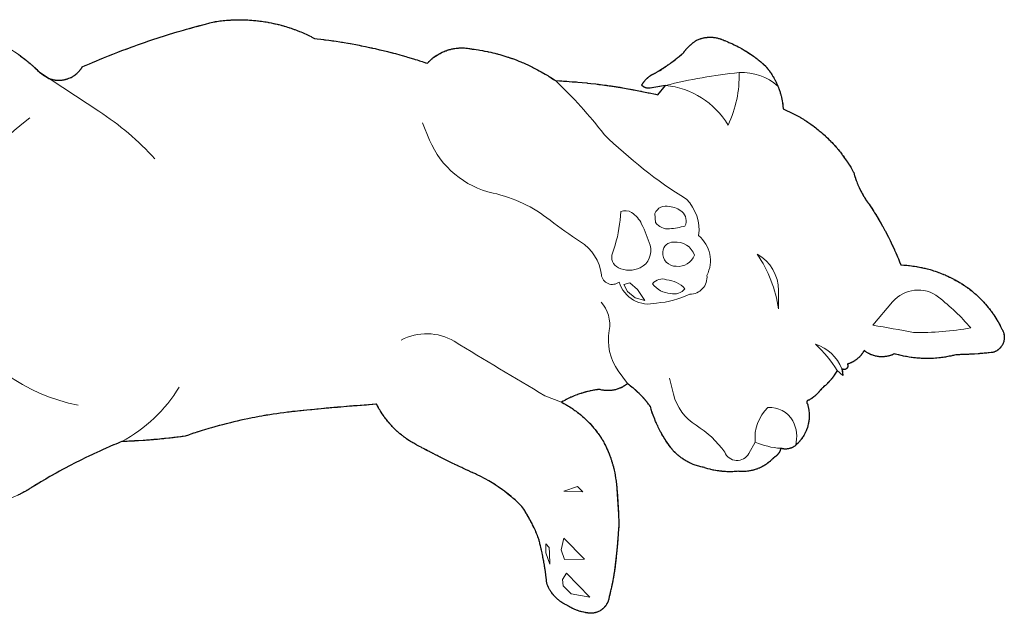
# Model space of a CAD drawing. Header units: millimetres. Extents: x 488786 to 747986, y 25193 to 95000.
# Tile 119 of 127: x 584111 to 584543, y 90620 to 90881. Entities that reach past the tile are written whole.
import ezdxf

# ---------------------------------------------------------------- set-up
doc = ezdxf.new("R2010")
doc.units = ezdxf.units.MM
doc.layers.add('6. FUR1', color=181, linetype='Continuous')
doc.layers.add('7. FUR2', color=241, linetype='Continuous', lineweight=5)

# ---------------------------------------------------------------- blocks, each defined once
blk = doc.blocks.new('YUHIHA_Accessory_Person_WithDog_A_Plan')
at = {"layer": '6. FUR1'}
blk.add_lwpolyline([(143.22, 81.72), (143.64, 81.42), (143.74, 81.35), (143.84, 81.27), (144.25, 80.97), (144.56, 80.74), (144.66, 80.67), (145.07, 80.36), (145.67, 79.89), (146.47, 79.26), (147.06, 78.78), (147.16, 78.7), (147.45, 78.45), (148.04, 77.96), (148.61, 77.46), (148.9, 77.21), (148.99, 77.13), (149.19, 76.96), (149.38, 76.79), (149.56, 76.62), (149.66, 76.53), (150.31, 75.93), (150.78, 75.49), (150.96, 75.32), (151.33, 74.97), (151.78, 74.52), (152.14, 74.16), (156.26, 71.47), (156.56, 71.35), (156.88, 71.24), (157.04, 71.19), (157.37, 71.09), (157.53, 71.05), (157.87, 70.97), (158.03, 70.93), (158.36, 70.86), (158.53, 70.83), (158.7, 70.8), (158.87, 70.77), (159.04, 70.75), (159.37, 70.71), (159.54, 70.69), (159.88, 70.67), (160.05, 70.66), (160.39, 70.65), (160.73, 70.64), (161.07, 70.65), (161.41, 70.67), (161.75, 70.7), (162.09, 70.73), (162.43, 70.78), (162.76, 70.84), (162.93, 70.87), (163.26, 70.94), (163.59, 71.02), (163.76, 71.06), (163.93, 71.11), (164.25, 71.2), (164.57, 71.31), (164.73, 71.37), (165.05, 71.49), (165.52, 71.69), (165.83, 71.83), (165.98, 71.91), (166.44, 72.14), (166.73, 72.31), (166.88, 72.4), (167.16, 72.58), (167.45, 72.77), (167.59, 72.87), (167.86, 73.07), (168.13, 73.28), (168.52, 73.61), (168.77, 73.84), (169.02, 74.07), (169.26, 74.31), (169.49, 74.56), (169.83, 74.95), (170.04, 75.21), (170.15, 75.35), (170.25, 75.48), (170.35, 75.62), (170.55, 75.9), (170.64, 76.04), (170.82, 76.33), (170.91, 76.47), (172.23, 77.06), (172.67, 77.25), (174, 77.83), (175.33, 78.4), (177.1, 79.15), (178.43, 79.71), (180.21, 80.45), (182.44, 81.35), (184.23, 82.07), (186.47, 82.94), (188.27, 83.63), (190.53, 84.48), (192.33, 85.15), (192.79, 85.31), (193.69, 85.64), (195.05, 86.13), (196.87, 86.77), (198.23, 87.25), (200.05, 87.87), (200.51, 88.02), (200.97, 88.18), (202.34, 88.64), (203.71, 89.09), (205.08, 89.53), (206.46, 89.97), (206.92, 90.12), (208.76, 90.69), (211.06, 91.4), (212.45, 91.81), (214.29, 92.36), (215.22, 92.62), (216.61, 93.02), (218.46, 93.54), (220.32, 94.05), (221.72, 94.42), (223.11, 94.79), (224.98, 95.28), (226.85, 95.75), (228.72, 96.21), (229.18, 96.32), (229.88, 96.43), (230.58, 96.53), (231.27, 96.62), (231.62, 96.66), (231.97, 96.7), (232.67, 96.78), (233.37, 96.85), (234.07, 96.91), (234.42, 96.94), (235.12, 96.99), (235.82, 97.04), (236.17, 97.06), (236.88, 97.1), (237.23, 97.11), (237.93, 97.13), (238.63, 97.15), (238.99, 97.16), (239.69, 97.16), (240.39, 97.16), (240.74, 97.16), (241.44, 97.15), (241.8, 97.14), (242.5, 97.12), (243.2, 97.09), (243.55, 97.07), (244.25, 97.03), (244.96, 96.98), (245.31, 96.96), (246.01, 96.9), (246.36, 96.87), (247.06, 96.8), (247.76, 96.72), (248.11, 96.68), (248.8, 96.6), (249.5, 96.51), (250.2, 96.41), (250.89, 96.3), (251.58, 96.18), (252.28, 96.06), (252.62, 96), (253.66, 95.8), (254.69, 95.59), (255.38, 95.43), (256.4, 95.19), (256.75, 95.11), (257.09, 95.02), (258.11, 94.75), (258.45, 94.66), (259.12, 94.47), (259.46, 94.37), (260.13, 94.17), (260.81, 93.97), (261.48, 93.75), (261.81, 93.64), (262.48, 93.42), (263.14, 93.19), (263.8, 92.95), (264.13, 92.83), (264.79, 92.58), (265.12, 92.46), (266.1, 92.07), (266.75, 91.8), (267.4, 91.53), (268.04, 91.25), (268.37, 91.1), (269, 90.81), (269.64, 90.52), (270.59, 90.06), (271.22, 89.75), (271.54, 89.59), (272.16, 89.27), (272.78, 88.94), (273.96, 88.81), (275.54, 88.62), (276.72, 88.47), (277.11, 88.42), (277.5, 88.37), (279.07, 88.16), (280.64, 87.94), (282.21, 87.71), (283.77, 87.47), (284.56, 87.34), (284.95, 87.28), (285.73, 87.15), (287.29, 86.89), (289.24, 86.54), (290.8, 86.26), (292.36, 85.96), (293.13, 85.8), (295.07, 85.41), (296.24, 85.17), (297.4, 84.92), (297.79, 84.83), (298.17, 84.75), (299.33, 84.49), (301.26, 84.04), (302.8, 83.67), (304.73, 83.2), (306.26, 82.81), (307.41, 82.51), (308.18, 82.3), (310.09, 81.79), (311.23, 81.47), (312.76, 81.03), (313.52, 80.81), (315.04, 80.36), (316.55, 79.9), (316.93, 79.79), (317.69, 79.55), (318.44, 79.31), (318.82, 79.2), (319.95, 78.83), (320.71, 78.59), (321.08, 78.47), (321.46, 78.34), (322.21, 78.09), (322.44, 78.34), (322.67, 78.58), (322.91, 78.82), (323.15, 79.06), (323.51, 79.41), (324.02, 79.86), (324.28, 80.08), (324.53, 80.29), (324.67, 80.4), (325.07, 80.71), (325.34, 80.91), (325.75, 81.2), (326.03, 81.39), (326.45, 81.67), (326.74, 81.85), (326.88, 81.93), (327.32, 82.19), (327.62, 82.35), (327.77, 82.43), (328.22, 82.66), (328.52, 82.81), (328.83, 82.96), (329.13, 83.1), (329.6, 83.29), (330.07, 83.48), (330.38, 83.6), (330.86, 83.77), (331.34, 83.92), (331.51, 83.97), (331.83, 84.06), (331.99, 84.11), (332.32, 84.19), (332.64, 84.27), (332.98, 84.35), (333.47, 84.45), (333.8, 84.51), (334.3, 84.6), (334.8, 84.67), (334.97, 84.69), (335.47, 84.74), (335.81, 84.77), (336.15, 84.79), (336.48, 84.81), (336.82, 84.82), (337.16, 84.82), (337.5, 84.82), (338, 84.82), (338.17, 84.81), (338.34, 84.8), (338.51, 84.79), (339.01, 84.76), (339.18, 84.74), (339.35, 84.73), (339.68, 84.69), (339.85, 84.67), (340.35, 84.6), (340.69, 84.55), (341.18, 84.46), (341.51, 84.4), (341.84, 84.32), (342.76, 84.21), (343.67, 84.08), (344.59, 83.94), (345.19, 83.84), (346.41, 83.63), (347.32, 83.46), (348.52, 83.22), (348.83, 83.16), (350.03, 82.89), (350.93, 82.68), (351.83, 82.46), (352.72, 82.23), (353.02, 82.15), (353.32, 82.07), (353.91, 81.91), (354.8, 81.65), (355.68, 81.39), (356.56, 81.12), (357.44, 80.83), (357.74, 80.73), (358.32, 80.54), (359.19, 80.24), (359.48, 80.13), (360.35, 79.82), (361.5, 79.38), (362.36, 79.04), (363.21, 78.69), (363.78, 78.45), (364.35, 78.21), (365.2, 77.84), (366.32, 77.33), (366.88, 77.07), (367.43, 76.81), (368.26, 76.4), (368.81, 76.12), (369.36, 75.84), (369.91, 75.56), (370.45, 75.27), (371.26, 74.83), (372.07, 74.38), (372.87, 73.93), (373.14, 73.77), (373.93, 73.3), (374.46, 72.98), (374.99, 72.66), (375.51, 72.34), (375.77, 72.17), (376.03, 72.01), (376.54, 71.67), (377.06, 71.33), (377.57, 70.99), (378.08, 70.65), (378.34, 70.47), (380.11, 70.39), (381.88, 70.29), (383.29, 70.2), (384.36, 70.13), (385.77, 70.02), (386.48, 69.97), (387.54, 69.88), (388.24, 69.82), (390.01, 69.66), (392.13, 69.46), (392.48, 69.42), (393.89, 69.27), (396.01, 69.03), (396.71, 68.94), (397.06, 68.9), (397.41, 68.85), (398.12, 68.77), (399.88, 68.54), (400.58, 68.44), (400.93, 68.39), (401.28, 68.34), (401.98, 68.24), (402.69, 68.14), (403.04, 68.09), (403.39, 68.04), (404.09, 67.93), (405.84, 67.66), (406.54, 67.55), (406.89, 67.49), (408.64, 67.2), (409.34, 67.08), (410.04, 66.95), (411.78, 66.64), (412.48, 66.51), (413.53, 66.31), (414.22, 66.17), (415.61, 65.9), (415.96, 65.83), (416.31, 65.76), (417.7, 65.47), (419.08, 65.17), (419.43, 65.1), (420.12, 64.95), (421.51, 64.64), (422.2, 64.48), (423.23, 64.24), (426.65, 68.35), (419.77, 67.18), (419.65, 67.17), (419.4, 67.14), (419.33, 67.14), (419.24, 67.14), (419.21, 67.14), (419.15, 67.14), (419.12, 67.14), (419.02, 67.14), (418.83, 67.15), (418.71, 67.17), (418.58, 67.18), (418.37, 67.22), (418.21, 67.26), (418, 67.32), (417.83, 67.38), (417.68, 67.44), (417.65, 67.45), (417.53, 67.5), (417.45, 67.54), (417.42, 67.55), (417.34, 67.6), (417.25, 67.64), (417.23, 67.66), (417.2, 67.68), (417.12, 67.72), (416.99, 67.81), (416.91, 67.86), (416.88, 67.88), (416.81, 67.94), (416.78, 67.96), (416.68, 68.03), (416.61, 68.1), (416.45, 68.24), (416.41, 68.29), (416.36, 68.33), (416.27, 68.43), (416.21, 68.5), (416.27, 68.61), (416.37, 68.77), (416.43, 68.88), (416.56, 69.09), (416.59, 69.14), (416.62, 69.2), (416.9, 69.61), (416.97, 69.71), (417.08, 69.86), (417.12, 69.92), (417.2, 70.01), (417.31, 70.16), (417.39, 70.26), (417.51, 70.4), (417.54, 70.45), (417.75, 70.69), (417.91, 70.87), (418.04, 71.01), (418.31, 71.28), (418.62, 71.58), (418.86, 71.78), (419, 71.91), (419.1, 71.98), (419.19, 72.06), (419.34, 72.18), (419.64, 72.4), (419.74, 72.48), (419.79, 72.51), (419.89, 72.58), (419.94, 72.62), (420.15, 72.76), (420.31, 72.86), (420.52, 72.99), (420.68, 73.08), (420.74, 73.11), (420.85, 73.17), (421.12, 73.32), (421.23, 73.38), (421.46, 73.49), (421.68, 73.59), (421.74, 73.62), (421.91, 73.69), (422.03, 73.74), (422.34, 73.92), (422.55, 74.04), (422.86, 74.22), (422.96, 74.28), (423.27, 74.47), (423.48, 74.59), (423.58, 74.65), (423.68, 74.71), (423.88, 74.84), (424.09, 74.96), (424.8, 75.41), (425.11, 75.6), (425.51, 75.86), (426.21, 76.32), (426.41, 76.45), (426.71, 76.65), (427.01, 76.86), (427.11, 76.92), (427.21, 76.99), (427.31, 77.06), (427.6, 77.26), (427.7, 77.33), (428.09, 77.61), (428.19, 77.68), (428.48, 77.88), (428.77, 78.1), (428.87, 78.17), (429.55, 78.66), (430.22, 79.17), (430.79, 79.61), (431.07, 79.83), (431.26, 79.98), (431.63, 80.28), (431.72, 80.36), (431.82, 80.43), (432.19, 80.73), (432.65, 81.12), (433.57, 81.89), (433.84, 82.13), (433.93, 82.21), (434.02, 82.29), (434.47, 82.68), (434.69, 82.99), (434.73, 83.04), (434.88, 83.24), (435.11, 83.54), (435.19, 83.63), (435.23, 83.68), (435.51, 84.02), (435.59, 84.12), (435.88, 84.45), (436.01, 84.59), (436.09, 84.68), (436.27, 84.86), (436.31, 84.91), (436.44, 85.05), (436.66, 85.27), (436.7, 85.31), (436.75, 85.36), (436.97, 85.58), (437.38, 85.97), (437.48, 86.05), (437.61, 86.18), (437.66, 86.22), (437.71, 86.26), (437.76, 86.3), (437.85, 86.38), (437.95, 86.46), (437.99, 86.51), (438.14, 86.63), (438.58, 86.98), (438.68, 87.06), (438.72, 87.1), (438.78, 87.14), (438.82, 87.18), (439.33, 87.55), (439.43, 87.62), (439.53, 87.7), (439.79, 87.88), (440.26, 88.19), (440.62, 88.35), (441.06, 88.53), (441.43, 88.67), (441.79, 88.8), (441.98, 88.86), (442.16, 88.92), (442.26, 88.94), (442.35, 88.97), (442.63, 89.05), (442.82, 89.1), (443.29, 89.21), (443.57, 89.26), (443.86, 89.32), (444.05, 89.35), (444.44, 89.4), (444.82, 89.45), (445.11, 89.47), (445.4, 89.49), (445.69, 89.5), (445.79, 89.51), (445.89, 89.51), (446.08, 89.51), (446.27, 89.51), (446.47, 89.51), (446.85, 89.5), (447.14, 89.48), (447.34, 89.47), (447.63, 89.44), (448.11, 89.39), (448.4, 89.34), (448.78, 89.28), (448.97, 89.24), (449.26, 89.18), (449.63, 89.09), (449.91, 89.01), (450.19, 88.93), (450.56, 88.82), (450.84, 88.72), (451.11, 88.63), (451.29, 88.56), (451.74, 88.37), (451.92, 88.29), (452.01, 88.25), (452.27, 88.13), (452.59, 88.01), (452.9, 87.89), (453.68, 87.57), (454, 87.44), (454.46, 87.24), (455.24, 86.9), (455.7, 86.69), (455.85, 86.62), (456.01, 86.55), (456.77, 86.19), (457.37, 85.89), (457.83, 85.66), (458.43, 85.35), (458.73, 85.2), (459.47, 84.79), (459.76, 84.63), (460.2, 84.38), (460.64, 84.12), (460.79, 84.04), (461.08, 83.87), (461.8, 83.43), (462.09, 83.25), (462.52, 82.98), (463.22, 82.52), (463.93, 82.05), (464.35, 81.76), (465.04, 81.28), (465.17, 81.18), (465.58, 80.88), (466.12, 80.48), (466.39, 80.27), (466.8, 79.96), (467.19, 79.65), (467.72, 79.23), (468.37, 78.69), (469.15, 78.04), (469.65, 77.59), (469.9, 77.37), (470.4, 76.91), (470.53, 76.8), (470.74, 76.55), (471.15, 76.06), (471.56, 75.56), (472.04, 74.92), (472.42, 74.4), (472.79, 73.87), (472.97, 73.6), (473.24, 73.2), (473.41, 72.93), (473.58, 72.65), (473.91, 72.1), (474.15, 71.68), (474.47, 71.12), (474.62, 70.84), (474.7, 70.69), (474.84, 70.41), (475.13, 69.83), (475.34, 69.39), (475.6, 68.81), (475.73, 68.51), (475.85, 68.22), (475.92, 68.07), (476.04, 67.77), (476.16, 67.47), (476.21, 67.32), (476.33, 67.02), (476.49, 66.57), (476.65, 66.11), (476.75, 65.8), (476.85, 65.5), (476.94, 65.19), (477.08, 64.72), (477.16, 64.41), (477.25, 64.1), (477.33, 63.79), (477.48, 63.17), (477.51, 63.01), (477.58, 62.69), (477.68, 62.22), (477.74, 61.9), (477.83, 61.43), (477.91, 60.95), (478, 60.32), (478.02, 60.15), (478.04, 60), (478.06, 59.84), (478.08, 59.68), (478.13, 59.2), (478.19, 58.56), (478.21, 58.23), (478.22, 58.07), (478.53, 57.95), (478.83, 57.82), (479.44, 57.55), (480.04, 57.28), (480.95, 56.86), (481.55, 56.58), (482.14, 56.29), (482.73, 55.99), (483.32, 55.68), (483.61, 55.53), (484.2, 55.21), (484.49, 55.05), (484.78, 54.89), (485.64, 54.4), (485.93, 54.23), (486.5, 53.89), (487.06, 53.55), (487.63, 53.2), (488.18, 52.84), (488.46, 52.66), (489.01, 52.29), (489.84, 51.73), (490.38, 51.35), (490.92, 50.97), (491.19, 50.77), (491.98, 50.18), (492.51, 49.78), (493.03, 49.37), (493.55, 48.95), (494.06, 48.53), (494.82, 47.89), (495.33, 47.46), (496.07, 46.8), (496.56, 46.36), (496.8, 46.13), (497.05, 45.9), (497.77, 45.22), (498.24, 44.75), (498.94, 44.05), (499.17, 43.81), (499.63, 43.33), (500.08, 42.85), (500.53, 42.36), (500.97, 41.86), (501.41, 41.37), (501.84, 40.87), (502.06, 40.61), (502.27, 40.36), (502.9, 39.59), (503.31, 39.07), (503.92, 38.28), (504.12, 38.02), (504.52, 37.49), (504.91, 36.96), (505.29, 36.41), (505.48, 36.14), (505.67, 35.87), (506.05, 35.32), (506.42, 34.77), (506.6, 34.5), (506.96, 33.94), (507.13, 33.66), (507.31, 33.38), (507.83, 32.53), (508, 32.24), (508.5, 31.38), (508.66, 31.1), (508.98, 30.52), (509.14, 30.23), (509.34, 29.52), (509.54, 28.82), (509.61, 28.59), (509.65, 28.48), (509.87, 27.79), (509.95, 27.56), (510.23, 26.75), (510.45, 26.18), (510.71, 25.51), (510.94, 24.95), (510.99, 24.84), (511.13, 24.5), (511.28, 24.17), (511.53, 23.61), (511.84, 22.96), (511.94, 22.74), (512.27, 22.09), (512.5, 21.66), (512.84, 21.02), (513.08, 20.59), (513.32, 20.17), (513.51, 19.86), (513.82, 19.34), (513.89, 19.24), (514.01, 19.03), (514.34, 18.52), (514.67, 18.01), (514.81, 17.81), (515.22, 17.21), (515.29, 17.11), (515.5, 16.82), (515.86, 16.33), (516.39, 15.55), (517.04, 14.57), (517.8, 13.38), (518.31, 12.58), (518.93, 11.59), (519.17, 11.18), (519.42, 10.78), (520.14, 9.57), (520.26, 9.37), (520.38, 9.17), (521.09, 7.95), (521.79, 6.72), (521.9, 6.51), (522.24, 5.9), (522.69, 5.07), (522.8, 4.86), (523.02, 4.45), (523.36, 3.82), (523.9, 2.78), (524.64, 1.31), (525.06, 0.47), (525.58, -0.59), (526.18, -1.87), (526.38, -2.29), (526.87, -3.36), (526.96, -3.58), (527.06, -3.79), (527.34, -4.43), (527.72, -5.3), (528.37, -6.81), (528.73, -7.68), (529.26, -8.99), (529.77, -10.3), (529.99, -10.31), (531.1, -10.37), (531.77, -10.42), (532.21, -10.45), (532.43, -10.47), (533.1, -10.53), (533.54, -10.58), (534.42, -10.68), (535.09, -10.77), (535.75, -10.86), (536.63, -11), (537.06, -11.08), (537.94, -11.24), (538.59, -11.37), (539.03, -11.46), (539.25, -11.5), (539.9, -11.65), (540.12, -11.7), (540.33, -11.75), (540.77, -11.86), (541.41, -12.02), (542.06, -12.19), (542.7, -12.37), (543.13, -12.5), (543.55, -12.63), (544.19, -12.83), (544.82, -13.03), (545.67, -13.32), (546.09, -13.47), (546.29, -13.55), (546.5, -13.62), (547.13, -13.86), (547.54, -14.02), (548.16, -14.27), (548.37, -14.35), (548.57, -14.44), (549.19, -14.7), (549.6, -14.88), (550.2, -15.15), (550.41, -15.24), (551.21, -15.62), (551.81, -15.92), (552.41, -16.22), (553, -16.52), (553.2, -16.63), (553.98, -17.05), (554.56, -17.38), (554.94, -17.6), (555.52, -17.94), (555.9, -18.17), (556.47, -18.52), (557.01, -18.87), (557.7, -19.33), (558.22, -19.69), (558.73, -20.04), (559.23, -20.41), (559.57, -20.66), (560.23, -21.17), (560.89, -21.68), (561.21, -21.95), (561.37, -22.08), (561.69, -22.35), (562.17, -22.75), (562.48, -23.03), (562.95, -23.44), (563.11, -23.58), (563.57, -24), (563.87, -24.29), (564.17, -24.58), (564.62, -25.02), (565.21, -25.61), (565.64, -26.06), (566.21, -26.67), (566.49, -26.98), (566.9, -27.45), (567.58, -28.24), (568.11, -28.88), (568.37, -29.21), (568.63, -29.54), (569.02, -30.03), (569.14, -30.2), (569.39, -30.53), (569.76, -31.04), (570.12, -31.55), (570.36, -31.89), (570.6, -32.23), (571.06, -32.93), (571.51, -33.63), (571.94, -34.34), (572.26, -34.88), (572.58, -35.42), (572.78, -35.78), (572.98, -36.15), (573.37, -36.89), (573.57, -37.26), (573.85, -37.81), (574.12, -38.38), (574.28, -38.63), (574.42, -38.9), (574.51, -39.08), (574.59, -39.26), (574.71, -39.54), (574.81, -39.82), (574.84, -39.91), (574.93, -40.2), (574.95, -40.3), (575.02, -40.59), (575.06, -40.79), (575.08, -40.89), (575.12, -41.18), (575.14, -41.28), (575.16, -41.58), (575.17, -41.78), (575.18, -41.88), (575.18, -42.08), (575.17, -42.38), (575.16, -42.48), (575.14, -42.68), (575.12, -42.88), (575.1, -43.08), (575.04, -43.38), (574.98, -43.67), (574.9, -43.96), (574.81, -44.25), (574.7, -44.53), (574.63, -44.71), (574.59, -44.8), (574.46, -45.08), (574.37, -45.25), (574.27, -45.43), (574.12, -45.69), (574.01, -45.85), (573.83, -46.1), (573.71, -46.26), (573.52, -46.49), (573.39, -46.64), (573.18, -46.86), (573.11, -46.93), (572.96, -47.07), (572.74, -47.27), (572.58, -47.39), (572.35, -47.57), (572.18, -47.69), (572.02, -47.8), (571.84, -47.9), (571.58, -48.05), (571.49, -48.1), (571.32, -48.19), (571.22, -48.23), (570.95, -48.35), (570.67, -48.46), (570.38, -48.56), (570.19, -48.61), (570.1, -48.64), (569.47, -48.71), (568.59, -48.8), (568.46, -48.81), (568.21, -48.84), (568.08, -48.85), (567.58, -48.9), (567.46, -48.91), (566.45, -49), (566.32, -49.01), (565.82, -49.06), (565.69, -49.07), (565.44, -49.09), (564.81, -49.14), (564.43, -49.17), (564.18, -49.19), (563.68, -49.23), (562.04, -49.34), (561.91, -49.34), (561.53, -49.37), (561.16, -49.39), (560.9, -49.41), (560.4, -49.43), (560.27, -49.44), (560.02, -49.45), (559.89, -49.46), (559.51, -49.48), (559.39, -49.49), (558.12, -49.55), (558, -49.55), (557.62, -49.57), (557.5, -49.57), (556.86, -49.59), (556.36, -49.61), (555.98, -49.62), (555.6, -49.63), (555.47, -49.64), (553.96, -49.67), (553.34, -49.83), (552.93, -49.93), (552.51, -50.03), (551.68, -50.21), (551.06, -50.34), (550.43, -50.46), (549.8, -50.58), (549.38, -50.65), (548.96, -50.71), (548.33, -50.81), (547.7, -50.89), (547.06, -50.97), (546.43, -51.04), (545.58, -51.12), (544.94, -51.17), (544.1, -51.23), (543.46, -51.26), (543.03, -51.28), (542.39, -51.29), (541.97, -51.3), (541.76, -51.3), (541.55, -51.31), (540.91, -51.31), (540.27, -51.3), (539.63, -51.28), (538.99, -51.25), (538.35, -51.22), (538.14, -51.21), (537.72, -51.18), (536.87, -51.11), (536.23, -51.05), (535.6, -50.98), (534.76, -50.88), (534.33, -50.82), (533.49, -50.69), (532.86, -50.59), (532.23, -50.48), (531.81, -50.4), (530.98, -50.23), (530.57, -50.14), (529.94, -50), (529.32, -49.85), (528.91, -49.75), (528.09, -49.53), (527.47, -49.36), (527.06, -49.24), (526.76, -49.38), (526.56, -49.47), (526.15, -49.65), (525.84, -49.77), (525.63, -49.84), (525.42, -49.91), (525.21, -49.98), (524.89, -50.08), (524.57, -50.16), (524.25, -50.24), (523.92, -50.31), (523.59, -50.37), (523.26, -50.42), (522.93, -50.47), (522.82, -50.48), (522.49, -50.51), (522.27, -50.52), (521.94, -50.54), (521.71, -50.55), (521.38, -50.55), (521.16, -50.54), (521.05, -50.54), (520.94, -50.53), (520.61, -50.51), (520.38, -50.5), (520.05, -50.46), (519.72, -50.42), (519.61, -50.4), (519.17, -50.33), (518.74, -50.24), (518.41, -50.16), (517.99, -50.04), (517.78, -49.97), (517.46, -49.87), (517.15, -49.76), (516.84, -49.64), (516.63, -49.55), (516.53, -49.51), (516.22, -49.37), (515.83, -49.17), (515.63, -49.07), (515.44, -48.96), (515.14, -48.8), (514.96, -48.68), (514.86, -48.62), (514.77, -48.56), (514.4, -48.32), (514.22, -48.19), (513.95, -47.99), (513.69, -47.78), (513.55, -48.05), (513.36, -48.38), (513.32, -48.44), (513.28, -48.51), (513.08, -48.83), (512.96, -49.02), (512.74, -49.32), (512.65, -49.45), (512.47, -49.69), (512.42, -49.74), (512.37, -49.8), (512.28, -49.92), (512.08, -50.15), (511.98, -50.26), (511.88, -50.37), (511.83, -50.43), (511.62, -50.65), (511.46, -50.81), (511.41, -50.86), (511.18, -51.07), (511.02, -51.22), (510.67, -51.52), (510.61, -51.56), (510.55, -51.61), (510.44, -51.7), (510.2, -51.89), (509.95, -52.06), (509.7, -52.23), (509.45, -52.4), (509.25, -52.51), (508.99, -52.67), (508.93, -52.7), (508.79, -52.78), (508.39, -52.98), (508.19, -53.08), (508.05, -53.14), (507.77, -53.26), (507.56, -53.35), (507.28, -53.46), (507.07, -53.53), (506.93, -53.58), (506.64, -53.68), (506.49, -53.72), (506.42, -53.74), (506.45, -53.8), (506.48, -53.86), (506.54, -54.02), (506.57, -54.16), (506.59, -54.29), (506.61, -54.43), (506.61, -54.56), (506.59, -54.7), (506.57, -54.83), (506.54, -54.97), (506.48, -55.13), (506.44, -55.22), (506.42, -55.25), (506.41, -55.28), (506.35, -55.37), (506.31, -55.43), (506.3, -55.46), (506.23, -55.54), (506.12, -55.66), (506.01, -55.75), (505.96, -55.79), (505.88, -55.86), (505.76, -55.93), (505.73, -55.94), (505.7, -55.96), (505.57, -56.01), (505.44, -56.06), (505.35, -56.09), (505.31, -56.09), (505.28, -56.1), (505.15, -56.12), (505.01, -56.13), (504.94, -56.13), (504.87, -56.13), (504.73, -56.11), (504.6, -56.09), (504.47, -56.05), (504.37, -56.01), (504.28, -55.97), (504.22, -55.94), (504.07, -55.86), (504.02, -55.82), (504.36, -58.73), (501.9, -56.56), (501.74, -56.85), (501.69, -56.92), (501.53, -57.21), (501.23, -57.71), (501.05, -57.99), (500.96, -58.13), (500.92, -58.2), (500.64, -58.62), (500.45, -58.89), (500.4, -58.96), (500.36, -59.03), (500.06, -59.43), (499.71, -59.9), (499.61, -60.03), (499.35, -60.35), (499.03, -60.74), (498.59, -61.24), (498.54, -61.3), (498.37, -61.49), (498.26, -61.61), (497.86, -62.03), (497.68, -62.21), (497.56, -62.32), (497.5, -62.38), (497.02, -62.84), (496.78, -63.07), (496.47, -63.35), (495.96, -63.78), (495.77, -63.94), (495.57, -64.09), (495.51, -64.15), (495.45, -64.2), (495.18, -64.41), (494.98, -64.55), (494.67, -64.99), (494.57, -65.13), (494.53, -65.17), (494.5, -65.22), (494.31, -65.45), (494.05, -65.77), (493.94, -65.91), (493.82, -66.04), (493.78, -66.08), (493.7, -66.17), (493.66, -66.22), (493.3, -66.61), (493.18, -66.73), (493.14, -66.77), (493.1, -66.82), (493.05, -66.86), (493.01, -66.9), (492.89, -67.02), (492.76, -67.14), (492.72, -67.18), (492.5, -67.38), (492.28, -67.58), (492.23, -67.62), (492.1, -67.74), (491.64, -68.11), (491.6, -68.14), (491.51, -68.22), (491.41, -68.29), (491.27, -68.4), (490.98, -68.6), (490.84, -68.71), (490.79, -68.74), (490.74, -68.77), (490.55, -68.91), (490.25, -69.1), (490.1, -69.19), (489.9, -69.32), (489.6, -69.5), (489.44, -69.58), (489.42, -69.58), (489.39, -69.58), (489.35, -69.59), (489.26, -69.6), (489.2, -69.62), (489.13, -69.64), (489.08, -69.66), (489.01, -69.69), (489, -69.71), (488.95, -69.73), (488.94, -69.74), (488.92, -69.75), (488.89, -69.77), (488.84, -69.82), (488.78, -69.88), (488.75, -69.91), (488.7, -69.98), (488.66, -70.04), (488.63, -70.1), (488.62, -70.12), (488.61, -70.13), (488.6, -70.17), (488.57, -70.25), (488.55, -70.32), (488.54, -70.41), (488.53, -70.44), (488.53, -70.57), (488.54, -70.58), (488.54, -70.6), (488.55, -70.71), (488.57, -70.78), (488.59, -70.83), (488.62, -70.91), (488.68, -71), (488.73, -71.07), (488.77, -71.13), (488.81, -71.17), (488.82, -71.18), (488.84, -71.19), (488.89, -71.24), (488.94, -71.39), (488.98, -71.53), (489.1, -71.99), (489.18, -72.29), (489.24, -72.59), (489.31, -72.89), (489.39, -73.36), (489.44, -73.66), (489.49, -73.97), (489.53, -74.28), (489.54, -74.43), (489.59, -74.9), (489.61, -75.21), (489.62, -75.36), (489.64, -75.83), (489.64, -76.14), (489.64, -76.45), (489.64, -76.76), (489.62, -77.07), (489.61, -77.38), (489.58, -77.69), (489.56, -78), (489.5, -78.47), (489.48, -78.62), (489.41, -79.08), (489.39, -79.23), (489.3, -79.69), (489.2, -80.15), (489.09, -80.6), (488.97, -81.05), (488.88, -81.35), (488.84, -81.5), (488.69, -81.94), (488.64, -82.09), (488.47, -82.52), (488.3, -82.96), (488.05, -83.53), (487.85, -83.95), (487.78, -84.08), (487.71, -84.23), (487.41, -84.77), (487.26, -85.04), (487.02, -85.44), (486.85, -85.7), (486.68, -85.96), (486.41, -86.35), (486.23, -86.6), (486.04, -86.84), (485.85, -87.09), (485.55, -87.45), (485.35, -87.69), (485.04, -88.03), (484.93, -88.15), (484.72, -88.37), (484.38, -88.7), (484.16, -88.91), (483.82, -89.23), (483.7, -89.33), (483.66, -89.37), (483.45, -89.54), (483.27, -89.67), (483.1, -89.8), (483.05, -89.83), (482.91, -89.92), (482.78, -90), (482.64, -90.09), (482.45, -90.19), (482.4, -90.22), (482.3, -90.27), (482.05, -90.39), (481.85, -90.47), (481.65, -90.55), (481.4, -90.64), (481.34, -90.66), (481.14, -90.73), (480.93, -90.78), (480.87, -90.79), (480.82, -90.81), (480.61, -90.85), (480.45, -90.89), (480.18, -90.93), (479.91, -90.96), (479.69, -90.98), (479.53, -90.99), (479.31, -90.99), (479.04, -90.99), (478.77, -90.98), (478.66, -90.97), (478.44, -90.94), (478.23, -90.92), (478.12, -90.9), (478.07, -90.89), (477.91, -90.86), (477.74, -90.82), (477.69, -90.81), (477.53, -90.77), (477.38, -90.73), (477.17, -90.66), (477.13, -90.86), (477.11, -90.9), (477.1, -90.98), (477.07, -91.09), (477.01, -91.29), (476.99, -91.32), (476.97, -91.4), (476.94, -91.48), (476.92, -91.55), (476.86, -91.7), (476.83, -91.78), (476.81, -91.81), (476.76, -91.92), (476.68, -92.11), (476.59, -92.28), (476.54, -92.36), (476.4, -92.6), (476.36, -92.67), (476.31, -92.73), (476.29, -92.77), (476.16, -92.97), (476.01, -93.16), (475.91, -93.28), (475.8, -93.4), (475.64, -93.58), (475.47, -93.75), (475.41, -93.81), (475.38, -93.83), (475.32, -93.89), (475.2, -93.99), (475.04, -94.12), (474.91, -94.22), (474.65, -94.4), (474.62, -94.42), (474.51, -94.49), (474.41, -94.55), (474.38, -94.57), (474.34, -94.59), (474.3, -94.61), (474.2, -94.67), (474.02, -94.87), (473.74, -95.17), (473.46, -95.46), (473.17, -95.74), (473.06, -95.83), (472.97, -95.93), (472.67, -96.2), (472.46, -96.38), (472.25, -96.55), (472.15, -96.64), (471.83, -96.9), (471.4, -97.22), (471.07, -97.46), (470.85, -97.62), (470.51, -97.85), (470.17, -98.06), (469.7, -98.34), (469.35, -98.54), (469.11, -98.67), (468.75, -98.86), (468.51, -98.98), (468.01, -99.21), (467.77, -99.32), (467.64, -99.37), (467.52, -99.43), (467.14, -99.58), (467.01, -99.63), (466.63, -99.77), (466.38, -99.86), (465.99, -99.99), (465.47, -100.14), (465.34, -100.18), (464.95, -100.28), (464.55, -100.38), (464.15, -100.46), (463.75, -100.54), (463.49, -100.59), (463.08, -100.65), (462.54, -100.72), (462, -100.77), (461.46, -100.81), (461.06, -100.83), (460.51, -100.84), (460.38, -100.84), (459.84, -100.83), (459.43, -100.81), (459.16, -100.79), (458.89, -100.77), (458.62, -100.75), (458.01, -100.81), (457.77, -100.83), (457.28, -100.86), (457.16, -100.87), (456.79, -100.89), (456.18, -100.91), (455.44, -100.93), (455.2, -100.93), (454.71, -100.93), (454.47, -100.93), (453.73, -100.91), (453.49, -100.91), (453, -100.88), (452.76, -100.87), (452.02, -100.82), (451.78, -100.8), (451.41, -100.76), (451.29, -100.75), (451.05, -100.72), (450.93, -100.71), (450.44, -100.65), (449.96, -100.59), (449.23, -100.48), (448.75, -100.4), (448.63, -100.38), (448.51, -100.36), (447.79, -100.22), (447.55, -100.17), (447.07, -100.07), (446.47, -99.93), (446.24, -99.87), (446, -99.81), (445.17, -99.59), (444.35, -99.35), (443.77, -99.16), (443.65, -99.12), (443.53, -99.09), (443.18, -98.97), (442.66, -98.86), (442.13, -98.75), (441.74, -98.65), (441.22, -98.51), (440.71, -98.36), (440.19, -98.2), (439.68, -98.03), (439.18, -97.85), (438.8, -97.7), (438.42, -97.55), (437.93, -97.34), (437.57, -97.17), (437.2, -97), (436.72, -96.76), (436.6, -96.7), (436.48, -96.64), (436.24, -96.51), (435.77, -96.25), (435.54, -96.11), (435.08, -95.84), (434.85, -95.69), (434.4, -95.4), (434.17, -95.25), (433.73, -94.94), (433.51, -94.79), (433.08, -94.46), (432.87, -94.3), (432.66, -94.13), (432.35, -93.88), (432.14, -93.7), (431.94, -93.53), (431.53, -93.17), (431.04, -92.71), (430.95, -92.62), (430.85, -92.53), (430.47, -92.14), (430.19, -91.85), (430.01, -91.65), (429.83, -91.46), (429.56, -91.15), (429.48, -91.05), (429.39, -90.95), (429.13, -90.64), (428.87, -90.33), (428.79, -90.22), (428.24, -89.46), (427.88, -88.95), (427.71, -88.69), (427.53, -88.44), (427.18, -87.92), (426.84, -87.4), (426.58, -87), (426.17, -86.34), (425.61, -85.41), (425.45, -85.13), (425.06, -84.46), (424.68, -83.78), (424.46, -83.37), (424.31, -83.09), (423.88, -82.26), (423.6, -81.7), (423.46, -81.42), (423.2, -80.86), (423.13, -80.71), (423, -80.43), (422.74, -79.86), (422.48, -79.29), (422.3, -78.87), (422.12, -78.43), (421.88, -77.86), (421.59, -77.13), (421.48, -76.84), (421.21, -76.11), (421.1, -75.81), (420.84, -75.08), (420.69, -74.63), (420.5, -74.04), (420.36, -73.6), (420.13, -72.85), (420.04, -72.55), (419.99, -72.4), (419.8, -72.13), (419.6, -71.85), (419.4, -71.58), (419.33, -71.49), (419.2, -71.32), (418.86, -70.87), (418.58, -70.52), (418.51, -70.43), (418.44, -70.34), (418.3, -70.17), (418.23, -70.08), (417.87, -69.65), (417.66, -69.39), (417.29, -68.97), (416.84, -68.47), (416.62, -68.22), (416.32, -67.89), (416.16, -67.73), (415.62, -67.17), (415.54, -67.09), (415.38, -66.93), (415.06, -66.61), (414.41, -65.99), (414.33, -65.92), (414.25, -65.84), (414, -65.61), (413.42, -65.09), (413.33, -65.02), (413.17, -64.87), (412.74, -64.51), (412.4, -64.22), (412.31, -64.15), (412.14, -64.01), (412.05, -63.94), (411.87, -63.8), (411.17, -63.24), (410.72, -62.91), (410.18, -62.51), (409.9, -62.32), (409.82, -62.38), (409.75, -62.45), (409.51, -62.64), (409.18, -62.88), (409.09, -62.94), (408.84, -63.11), (408.75, -63.17), (408.67, -63.23), (408.32, -63.44), (407.97, -63.65), (407.79, -63.75), (407.7, -63.8), (407.43, -63.94), (407.25, -64.03), (406.97, -64.17), (406.88, -64.21), (406.78, -64.25), (406.5, -64.37), (406.22, -64.49), (405.74, -64.66), (405.45, -64.76), (405.06, -64.88), (404.66, -64.98), (404.26, -65.08), (403.76, -65.18), (403.36, -65.25), (403.16, -65.27), (403.05, -65.29), (402.95, -65.3), (402.65, -65.33), (402.34, -65.36), (401.93, -65.38), (401.63, -65.39), (401.52, -65.39), (401.42, -65.39), (401.32, -65.39), (401.11, -65.39), (400.91, -65.38), (400.7, -65.37), (400.6, -65.37), (400.4, -65.35), (400.09, -65.33), (399.69, -65.28), (399.38, -65.24), (399.18, -65.21), (398.88, -65.15), (398.68, -65.11), (398.28, -65.02), (397.98, -64.95), (397.88, -64.92), (397.78, -64.89), (397.59, -64.84), (397.31, -64.87), (396.77, -64.95), (396.63, -64.97), (396.49, -64.99), (395.95, -65.07), (395.54, -65.14), (395.4, -65.17), (395.27, -65.19), (395, -65.24), (394.59, -65.32), (394.05, -65.43), (393.78, -65.48), (393.64, -65.52), (393.24, -65.6), (392.7, -65.73), (392.43, -65.8), (391.76, -65.97), (391.23, -66.12), (390.83, -66.23), (390.57, -66.31), (390.04, -66.47), (389.78, -66.55), (389.65, -66.59), (389.51, -66.63), (388.86, -66.85), (388.08, -67.13), (387.82, -67.22), (387.3, -67.42), (386.53, -67.73), (386.02, -67.94), (385.39, -68.21), (385.14, -68.32), (384.63, -68.55), (384.26, -68.73), (384.01, -68.85), (383.64, -69.03), (383.39, -69.15), (383.15, -69.28), (383.02, -69.34), (382.66, -69.53), (382.54, -69.6), (382.41, -69.66), (381.69, -70.06), (381.09, -70.4), (380.97, -70.47), (381.32, -70.65), (382.03, -71.02), (382.38, -71.21), (382.91, -71.5), (383.42, -71.8), (383.6, -71.9), (384.11, -72.21), (384.62, -72.52), (385.29, -72.95), (385.79, -73.28), (386.45, -73.73), (386.94, -74.07), (387.43, -74.43), (388.07, -74.91), (388.85, -75.52), (389.16, -75.77), (389.62, -76.15), (390.08, -76.54), (390.23, -76.67), (390.83, -77.2), (391.56, -77.88), (391.99, -78.29), (392.42, -78.71), (392.56, -78.85), (392.98, -79.28), (393.26, -79.57), (393.53, -79.86), (394.07, -80.44), (394.6, -81.04), (394.73, -81.19), (395.12, -81.65), (395.5, -82.11), (395.75, -82.42), (396.12, -82.89), (396.6, -83.52), (396.72, -83.69), (397.08, -84.17), (397.43, -84.65), (397.77, -85.15), (397.99, -85.48), (398.43, -86.14), (398.53, -86.31), (398.64, -86.48), (399.06, -87.16), (399.37, -87.67), (399.51, -87.94), (399.8, -88.49), (400.28, -89.44), (400.68, -90.27), (400.81, -90.55), (400.94, -90.83), (401.19, -91.39), (401.49, -92.09), (401.89, -93.08), (402.22, -93.94), (402.33, -94.23), (402.59, -94.95), (402.69, -95.23), (402.88, -95.82), (402.93, -95.96), (402.98, -96.11), (403.21, -96.84), (403.3, -97.13), (403.47, -97.72), (403.51, -97.87), (403.55, -98.01), (403.76, -98.75), (403.83, -99.05), (403.95, -99.49), (404.12, -100.24), (404.26, -100.83), (404.39, -101.43), (404.41, -101.58), (404.45, -101.73), (404.5, -102.03), (404.54, -102.19), (404.56, -102.34), (404.62, -102.64), (404.77, -103.54), (404.91, -104.45), (404.95, -104.75), (404.98, -104.9), (405.05, -105.51), (405.14, -106.27), (405.28, -107.94), (405.29, -108.08), (405.34, -108.77), (405.35, -108.91), (405.38, -109.19), (405.38, -109.33), (405.44, -110.02), (405.53, -111.27), (405.54, -111.41), (405.61, -112.52), (405.63, -112.66), (405.67, -113.35), (405.68, -113.49), (405.77, -114.88), (405.78, -115.16), (405.82, -115.85), (405.83, -115.99), (405.86, -116.41), (405.9, -117.24), (405.92, -117.52), (405.95, -118.22), (405.96, -118.36), (405.97, -118.64), (405.98, -118.77), (406.01, -119.47), (406.02, -119.61), (406.04, -120.02), (406.05, -120.17), (406.15, -122.67), (406.15, -122.81), (406.17, -123.36), (406.18, -123.5), (406.2, -124.06), (406.14, -125.01), (406.06, -126.11), (406.05, -126.27), (405.94, -127.85), (405.91, -128.16), (405.86, -128.8), (405.79, -129.74), (405.76, -130.06), (405.71, -130.69), (405.67, -131.16), (405.63, -131.63), (405.62, -131.79), (405.56, -132.42), (405.55, -132.58), (405.43, -133.84), (405.42, -134), (405.36, -134.63), (405.34, -134.79), (405.31, -135.1), (405.29, -135.26), (405.27, -135.57), (405.15, -136.68), (405.14, -136.83), (405.11, -137.15), (405.09, -137.31), (405.06, -137.62), (405.04, -137.78), (404.97, -138.41), (404.94, -138.72), (404.82, -139.82), (404.8, -139.98), (404.71, -140.77), (404.69, -140.92), (404.66, -141.24), (404.6, -141.71), (404.57, -142.03), (404.49, -142.65), (404.39, -143.44), (404.38, -143.6), (404.32, -144.07), (404.3, -144.23), (404.27, -144.41), (404.21, -144.77), (404.18, -144.96), (404.14, -145.23), (404.12, -145.32), (404.04, -145.78), (403.98, -146.15), (403.96, -146.24), (403.92, -146.51), (403.88, -146.69), (403.87, -146.78), (403.83, -146.97), (403.82, -147.06), (403.75, -147.42), (403.74, -147.52), (403.51, -148.7), (403.48, -148.88), (403.46, -148.97), (403.39, -149.34), (403.37, -149.43), (403.33, -149.61), (403.31, -149.7), (403.24, -150.06), (403.22, -150.15), (403.13, -150.61), (403.09, -150.79), (403.07, -150.88), (403.03, -151.06), (403.01, -151.15), (402.95, -151.42), (402.94, -151.52), (402.8, -152.15), (402.78, -152.24), (402.74, -152.42), (402.72, -152.51), (402.57, -153.14), (402.55, -153.24), (402.49, -153.51), (402.47, -153.59), (402.43, -153.78), (402.4, -153.87), (402.36, -154.05), (402.3, -154.32), (402.28, -154.41), (402.26, -154.5), (402.19, -154.77), (402.15, -154.95), (401.99, -155.58), (401.92, -155.85), (401.91, -155.94), (401.88, -156.11), (401.84, -156.38), (401.75, -156.73), (401.71, -156.91), (401.69, -156.99), (401.61, -157.25), (401.52, -157.5), (401.43, -157.76), (401.39, -157.84), (401.32, -158), (401.17, -158.33), (401.01, -158.65), (400.97, -158.73), (400.79, -159.04), (400.69, -159.19), (400.54, -159.42), (400.44, -159.56), (400.16, -159.92), (400.05, -160.06), (399.93, -160.19), (399.75, -160.39), (399.69, -160.46), (399.43, -160.71), (399.24, -160.89), (399.03, -161.07), (398.82, -161.24), (398.68, -161.35), (398.38, -161.55), (398.16, -161.7), (398.01, -161.79), (397.93, -161.84), (397.62, -162.02), (397.29, -162.18), (397.21, -162.21), (396.97, -162.32), (396.72, -162.42), (396.55, -162.49), (396.29, -162.57), (395.95, -162.68), (395.78, -162.72), (395.51, -162.78), (395.42, -162.8), (395.34, -162.82), (395.07, -162.87), (394.81, -162.91), (394.45, -162.94), (394.18, -162.96), (394.09, -162.96), (394, -162.96), (393.47, -162.93), (393.29, -162.91), (393.02, -162.89), (392.76, -162.86), (392.58, -162.84), (392.32, -162.8), (392.05, -162.77), (391.97, -162.75), (391.88, -162.74), (391.61, -162.7), (391.53, -162.68), (391.35, -162.65), (390.83, -162.55), (390.65, -162.51), (390.13, -162.39), (389.96, -162.35), (389.44, -162.21), (389.36, -162.18), (389.27, -162.16), (388.76, -162), (388.42, -161.89), (388.17, -161.81), (388, -161.75), (387.58, -161.59), (387.33, -161.49), (386.84, -161.29), (386.6, -161.18), (386.27, -161.03), (386.03, -160.92), (385.55, -160.68), (385.08, -160.43), (384.85, -160.3), (384.54, -160.12), (384.08, -159.84), (383.78, -159.65), (383.71, -159.61), (383.41, -159.41), (383.03, -159.23), (382.66, -159.05), (382.47, -158.96), (382.2, -158.81), (381.83, -158.61), (381.66, -158.5), (381.21, -158.23), (380.78, -157.94), (380.61, -157.83), (380.36, -157.64), (380.02, -157.39), (379.7, -157.14), (379.46, -156.94), (379.3, -156.8), (379.22, -156.73), (378.91, -156.45), (378.69, -156.24), (378.47, -156.02), (378.32, -155.87), (378.18, -155.72), (377.96, -155.5), (377.69, -155.19), (377.62, -155.1), (377.55, -155.03), (377.42, -154.87), (377.35, -154.79), (377.03, -154.38), (376.78, -154.05), (376.66, -153.88), (376.49, -153.62), (376.31, -153.36), (376.15, -153.1), (376.04, -152.92), (375.94, -152.74), (375.88, -152.65), (375.83, -152.56), (375.68, -152.29), (375.48, -151.92), (375.35, -151.64), (375.21, -151.36), (375.04, -150.98), (374.92, -150.69), (374.8, -150.41), (374.73, -150.21), (374.62, -149.92), (374.59, -149.61), (374.51, -148.84), (374.49, -148.69), (374.45, -148.38), (374.43, -148.23), (374.34, -147.46), (374.16, -146.08), (374.13, -145.93), (374.11, -145.77), (374.03, -145.16), (373.98, -144.86), (373.96, -144.7), (373.85, -143.94), (373.82, -143.79), (373.75, -143.33), (373.65, -142.72), (373.63, -142.56), (373.55, -142.11), (373.53, -141.95), (373.29, -140.58), (373.23, -140.28), (373.21, -140.12), (373.12, -139.67), (373.09, -139.52), (373.04, -139.21), (372.98, -138.91), (372.89, -138.45), (372.8, -138), (372.77, -137.85), (372.71, -137.54), (372.68, -137.39), (372.49, -136.48), (372.36, -135.88), (372.23, -135.28), (372.12, -134.82), (372.09, -134.67), (371.95, -134.07), (371.91, -133.92), (371.81, -133.47), (371.77, -133.32), (371.74, -133.16), (371.56, -132.41), (371.48, -132.11), (371.33, -131.51), (371.29, -131.36), (371.18, -130.91), (371.06, -130.46), (370.98, -130.23), (370.71, -129.53), (370.48, -128.94), (370.25, -128.36), (370.1, -128.01), (369.76, -127.2), (369.56, -126.74), (369.3, -126.17), (369.15, -125.83), (369.09, -125.71), (368.99, -125.48), (368.66, -124.8), (368.61, -124.69), (368.56, -124.58), (368.34, -124.13), (368.11, -123.68), (367.59, -122.67), (367.42, -122.34), (367.36, -122.23), (367.06, -121.68), (366.82, -121.24), (366.44, -120.59), (366, -119.83), (365.94, -119.72), (365.74, -119.4), (365.55, -119.07), (365.08, -118.33), (365.02, -118.22), (364.88, -118.01), (364.81, -117.91), (364.75, -117.8), (364.47, -117.38), (364.06, -116.75), (363.7, -116.23), (363.26, -115.78), (362.96, -115.48), (362.04, -114.59), (361.73, -114.3), (361.58, -114.16), (361.42, -114.01), (360.95, -113.58), (360.64, -113.3), (360.01, -112.73), (359.69, -112.45), (359.36, -112.17), (358.88, -111.76), (358.06, -111.09), (357.73, -110.82), (357.07, -110.29), (356.06, -109.51), (355.55, -109.13), (355.21, -108.88), (354.17, -108.14), (353.3, -107.53), (352.42, -106.95), (352.06, -106.71), (351.35, -106.26), (350.62, -105.81), (349.9, -105.37), (349.17, -104.94), (348.8, -104.72), (347.88, -104.2), (347.5, -104), (346.94, -103.7), (346, -103.2), (345.62, -103.01), (345.05, -102.73), (344.67, -102.54), (343.72, -102.08), (343.33, -101.9), (342.95, -101.73), (342.17, -101.38), (341.97, -101.3), (341.78, -101.21), (341.39, -101.05), (340.07, -100.44), (339.88, -100.35), (338.94, -99.92), (338.01, -99.48), (337.82, -99.39), (337.25, -99.13), (336.88, -98.95), (336.13, -98.59), (335.94, -98.51), (335.57, -98.33), (335.38, -98.24), (334.26, -97.7), (334.07, -97.61), (333.33, -97.25), (333.14, -97.16), (332.21, -96.71), (330.16, -95.7), (329.61, -95.42), (329.05, -95.15), (328.12, -94.68), (327.94, -94.59), (327.75, -94.5), (327.57, -94.4), (327.01, -94.12), (326.46, -93.84), (326.09, -93.65), (325.72, -93.46), (324.8, -92.99), (324.61, -92.9), (324.43, -92.8), (323.33, -92.23), (323.14, -92.13), (322.59, -91.85), (321.67, -91.36), (321.12, -91.08), (320.76, -90.88), (320.57, -90.79), (319.84, -90.39), (319.47, -90.2), (318.74, -89.81), (317.65, -89.22), (317.29, -89.04), (316.77, -88.75), (316.24, -88.46), (315.9, -88.26), (315.38, -87.96), (314.87, -87.65), (314.36, -87.33), (313.7, -86.89), (313.03, -86.44), (312.55, -86.1), (312.06, -85.74), (311.74, -85.5), (311.43, -85.26), (311.11, -85.01), (310.8, -84.77), (310.18, -84.26), (309.57, -83.74), (309.13, -83.35), (308.83, -83.08), (308.39, -82.67), (307.81, -82.12), (307.11, -81.41), (306.83, -81.12), (306.42, -80.69), (306.29, -80.54), (306.02, -80.24), (305.62, -79.79), (305.23, -79.34), (304.98, -79.03), (304.72, -78.73), (304.22, -78.1), (304.1, -77.94), (303.86, -77.63), (303.5, -77.15), (303.15, -76.66), (302.92, -76.34), (302.36, -75.51), (301.92, -74.84), (301.61, -74.33), (301.3, -73.82), (301, -73.3), (300.7, -72.78), (300.41, -72.26), (299.95, -71.37), (299.68, -71.39), (298.3, -71.49), (298.02, -71.5), (296.64, -71.6), (296.37, -71.62), (294.71, -71.74), (294.44, -71.76), (293.06, -71.87), (292.78, -71.89), (291.41, -71.99), (289.75, -72.12), (289.2, -72.17), (288.1, -72.25), (287, -72.35), (286.72, -72.37), (284.24, -72.57), (283.96, -72.6), (282.86, -72.69), (282.59, -72.72), (282.03, -72.76), (281.76, -72.79), (281.21, -72.83), (280.38, -72.91), (279.56, -72.98), (279.01, -73.03), (278.73, -73.06), (278.18, -73.11), (277.9, -73.13), (277.08, -73.21), (276.8, -73.23), (274.32, -73.46), (273.78, -73.52), (272.67, -73.62), (271.57, -73.73), (271.02, -73.78), (269.37, -73.95), (267.99, -74.09), (267.72, -74.11), (266.62, -74.23), (266.35, -74.26), (264.31, -74.47), (263.53, -74.55), (263.14, -74.59), (262.36, -74.68), (260.81, -74.87), (259.26, -75.06), (257.71, -75.27), (256.16, -75.49), (254.61, -75.72), (253.07, -75.96), (251.52, -76.21), (250.75, -76.34), (249.6, -76.54), (248.44, -76.75), (246.52, -77.11), (245.37, -77.34), (243.45, -77.72), (241.92, -78.05), (240.39, -78.38), (238.87, -78.72), (238.11, -78.9), (237.35, -79.08), (235.83, -79.45), (234.69, -79.73), (233.93, -79.92), (232.42, -80.31), (231.28, -80.62), (230.91, -80.72), (230.53, -80.82), (229.02, -81.24), (227.52, -81.67), (226.39, -81.99), (224.52, -82.56), (223.4, -82.9), (222.65, -83.13), (221.16, -83.61), (220.42, -83.85), (219.67, -84.09), (218.56, -84.46), (217.82, -84.72), (217.45, -84.84), (215.97, -85.36), (214.89, -85.5), (214.68, -85.53), (214.03, -85.61), (212.95, -85.75), (212.52, -85.8), (212.3, -85.83), (211.22, -85.96), (211, -85.98), (210.35, -86.06), (210.13, -86.08), (209.49, -86.16), (209.05, -86.2), (208.84, -86.23), (207.1, -86.41), (206.89, -86.43), (206.45, -86.48), (205.59, -86.56), (204.94, -86.62), (204.72, -86.65), (203.64, -86.75), (203.42, -86.77), (202.33, -86.86), (201.25, -86.95), (201.03, -86.97), (199.94, -87.06), (199.73, -87.07), (199.07, -87.12), (198.42, -87.17), (198.21, -87.19), (197.77, -87.22), (197.55, -87.23), (195.6, -87.36), (195.38, -87.37), (194.29, -87.44), (193.86, -87.46), (193.64, -87.48), (192.12, -87.56), (191.9, -87.57), (191.46, -87.59), (191.25, -87.6), (190.59, -87.63), (190.16, -87.65), (189.94, -87.66), (188.2, -87.73), (187.55, -87.99), (186.58, -88.39), (185.6, -88.8), (184.63, -89.21), (183.02, -89.9), (181.09, -90.74), (180.13, -91.17), (178.53, -91.89), (177.25, -92.47), (176.94, -92.62), (176.3, -92.91), (175.35, -93.36), (175.03, -93.51), (174.08, -93.96), (172.18, -94.88), (170.61, -95.65), (170.3, -95.81), (169.67, -96.12), (168.1, -96.91), (167.79, -97.07), (167.16, -97.39), (166.23, -97.87), (165.3, -98.36), (163.44, -99.34), (162.2, -100.01), (160.97, -100.68), (159.43, -101.53), (158.21, -102.21), (157.29, -102.73), (156.68, -103.08), (155.47, -103.78), (154.86, -104.14), (154.56, -104.31), (152.75, -105.38), (152.15, -105.74), (151.84, -105.92), (150.05, -107.01), (148.85, -107.75), (148.55, -107.94), (148.25, -108.12), (147.96, -108.31), (147.55, -108.56), (147.15, -108.8), (146.85, -108.98), (146.44, -109.22), (146.13, -109.4), (145.51, -109.74), (145.41, -109.8), (144.99, -110.02), (144.16, -110.46), (143.84, -110.62), (143.74, -110.67), (143.63, -110.73), (142.68, -111.19)], dxfattribs=at)
at = {"layer": '7. FUR2'}
blk.add_line((463.12, -92.96), (465.99, -88), dxfattribs=at)
for points in [[(139.41, 84.25, -0.058018), (152.14, 74.16, 0.488337), (170.91, 76.47, -0.045242), (229.18, 96.33, -0.162928), (272.78, 88.94, -0.053265), (322.21, 78.09, -0.271279), (341.84, 84.32, -0.120672), (378.34, 70.47, -0.046247), (423.24, 64.24), (426.64, 68.35), (419.84, 67.19, -0.262721), (416.21, 68.5, -0.171715), (422.03, 73.74, 0.052702), (434.47, 82.69, -0.093988), (440.26, 88.19, -0.225747), (452.27, 88.13, -0.09594), (470.53, 76.8, -0.164741), (478.22, 58.07, -0.171521), (509.14, 30.23, 0.095783), (515.86, 16.33, -0.056687), (529.77, -10.31, -0.132468), (556.66, -18.64, -0.139616), (574.12, -38.38, -0.505802), (570.1, -48.64, -0.022487), (553.96, -49.67, -0.137279), (527.06, -49.24, -0.29386), (513.69, -47.78, -0.207379), (506.42, -53.74, -0.793028), (504.01, -55.82), (504.36, -58.73), (501.9, -56.56, -0.106755), (494.98, -64.56, -0.113601), (489.44, -69.58, 0.708208), (488.89, -71.24, -0.295812), (483.7, -89.33, -0.263017), (477.17, -90.66, -0.223436), (474.2, -94.67, -0.240268), (458.62, -100.75, -0.108696), (443.19, -98.97, -0.182306), (428.79, -90.22, -0.088679), (419.99, -72.4, 0.085136), (409.9, -62.32, -0.250547), (397.59, -64.84, 0.101755), (380.97, -70.47, -0.144848), (399.37, -87.67, -0.097983), (405.14, -106.27, -0.012851), (406.2, -124.06, -0.01526), (404.3, -144.22, -0.02217), (401.92, -155.85, -0.36342), (394.09, -162.97, -0.1373), (383.41, -159.41, -0.206957), (374.62, -149.92, 0.037136), (371.06, -130.46, 0.062106), (363.7, -116.23, 0.09888), (341.39, -101.05, -0.016531), (317.65, -89.22, -0.158183), (299.96, -71.37, 0.009071), (264.7, -74.43, 0.05854), (215.97, -85.36, -0.024408), (188.2, -87.73, 0.04288), (148.25, -108.12, -0.070481), (134.53, -114.28, -0.118389)], [(152.14, 74.16), (178.2, 57.1, -0.06365), (202.73, 36.15, 0.442933)], [(426.64, 68.35, -0.035691), (458.92, 74.04, -0.19638), (475.92, 68.07, 0.837574)], [(426.64, 68.35, -0.239377), (454.04, 51.02, 0.119261), (458.92, 74.04, 2897.328798)], [(320.01, 51.95), (323.16, 44.45, 0.243775), (351.02, 21.2, -0.11386), (375.98, 9.34, 0.027025), (389.3, -0.1, -0.225443), (398.51, -14.63, 0.588435), (406.26, -17.78, 0.403355), (422.74, -26.98, 0.097091), (437.27, -23.1, 0.451378), (444.79, -14.87, 0.34664), (441.15, 2.56, 0.229953), (435.82, 18.54, -0.054723), (399.72, 46.87, 0.040279), (378.34, 70.47, 0.000016)], [(407.04, 13.11), (406.69, 9.36, -0.065877), (403.37, -5.13, 0.388266), (405.95, -11.51, 0.226797), (415.54, -11.51, 0.371894), (419.83, -1.69, 0.038401), (416.15, 7.64, 0.134769), (411.73, 12.67, 0.249205), (407.04, 13.11, 0.070555)], [(422.01, 12.21), (422.24, 8.25, 0.257692), (428.44, 5.49, 0.030579), (435.16, 6.75, 0.332804), (433.89, 12.95, 0.18545), (428.36, 15.27, 0.397702), (422.01, 12.21, 2.276823)], [(425.39, -4.58, -0.422721), (430.21, -0.37, -0.355293), (439.35, -6.03, -0.337655), (431.36, -10.89, -0.444717), (425.39, -4.58, 3.271356)], [(476.22, -29.47), (476.22, -21.51, 0.272467), (466.85, -5.6, -0.108407), (476.22, -29.47, -0.725041)], [(420.93, -18.51, -0.327883), (427.07, -16.77, -0.183662), (435.17, -20.78, -0.280913), (428.88, -22.83, -0.227514), (420.93, -18.51, 21.273644)], [(517.52, -36.75), (526.21, -26.47, -0.403682), (546.32, -24.41, -0.047421), (560.49, -37.89, -0.048831), (535.35, -39.94, 0.011687), (517.52, -36.75, 0.819605)], [(409.9, -62.32), (405.91, -56.73, -0.203397), (401.95, -39.03, 0.23404), (398.38, -26.56, -2.261982)], [(380.97, -70.47), (373.73, -67.61, -0.004457), (333.99, -43.75, 0.258992), (310.7, -43.23, 3.647717)], [(504.01, -55.82, 0.219034), (492.39, -45.02, -0.065325), (501.9, -56.56, -3.283556)], [(428.37, -59.98), (430.12, -66.99, 0.196177), (440.08, -80.58, -0.098292), (452.6, -92.32, 0.640564), (463.12, -92.96, -0.598705)], [(483.7, -89.33, 0.178418), (482.51, -78.63, 0.282782), (471.52, -72.78, 0.23725), (465.99, -88, 0.083307), (477.17, -90.66, -0.071089)]]:
    blk.add_lwpolyline(points, format="xyb", dxfattribs=at)
for points in [[(408.29, -18.82), (409.96, -21.87), (413.32, -24.69), (417.59, -25.91), (414.39, -21.03), (410.96, -18.21), (408.29, -18.82)], [(388.07, -107.35), (381.98, -109.46), (390.41, -109.69), (388.07, -107.35)], [(374.1, -132.52), (374.1, -136.51), (375.95, -141.39), (375.73, -136.58), (375.61, -134.13), (374.1, -132.52)], [(382.03, -130), (380.92, -135.17), (382.4, -139.41), (391.08, -139.23), (382.03, -130)], [(383.21, -145.36), (393.41, -155.9), (385.29, -154.51), (381.7, -150.92), (381.47, -148.14), (383.21, -145.36)]]:
    blk.add_lwpolyline(points, dxfattribs=at)
for centre, radius, start, end in [((213.12, -33.79), 109.47, 126.531, 163.7414), ((185.05, 8.59), 81.95, 210.246, 258.7716), ((156.05, -28.48), 67.41, 298.4878, 328.3704)]:
    blk.add_arc(centre, radius, start, end, dxfattribs=at)

msp = doc.modelspace()

# ---------------------------------------------------------------- block references
msp.add_blockref('YUHIHA_Accessory_Person_WithDog_A_Plan', (583967.97, 90783.47))

doc.saveas('drawing.dxf')
